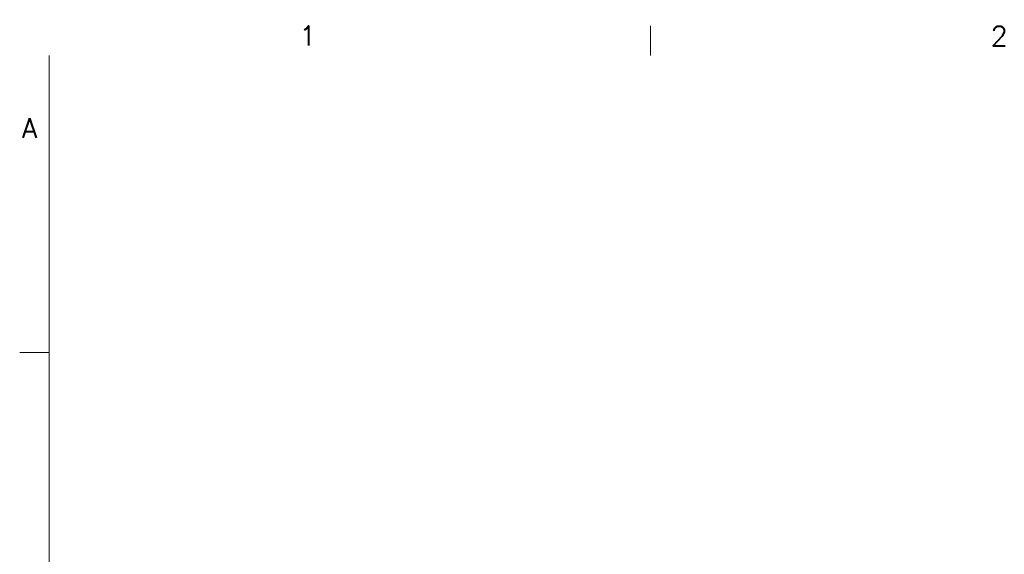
# Model space of a CAD drawing. Header units: inches. Extents: x 3 to 388, y 9 to 244.
# Tile 29 of 53: x 6 to 98, y 192 to 242. Entities that reach past the tile are written whole.
import ezdxf

# ---------------------------------------------------------------- set-up
doc = ezdxf.new("R2010")
doc.units = ezdxf.units.IN
doc.header["$LTSCALE"] = 23
doc.header["$MEASUREMENT"] = 0
doc.layers.get('0').update_dxf_attribs({"lineweight": 0})
doc.layers.add('Border (ANSI)', color=7, linetype='Continuous', lineweight=5)
doc.styles.add('Note Text (ANSI)', font='RomanS.shx')

# ---------------------------------------------------------------- blocks, each defined once
blk = doc.blocks.new('Borders Default Border')
at = {"layer": 'Border (ANSI)'}
for p, q in [((2.8333, 10.38), (2.8333, 10.5)), ((0.38, 9.1667), (0.26, 9.1667))]:
    blk.add_line(p, q, dxfattribs=at)
at = {"layer": 'Border (ANSI)', "flags": 128}
blk.add_lwpolyline([(0.38, 0.62), (0.38, 10.38)], dxfattribs=at)
at = {"layer": 'Border (ANSI)', "char_height": 0.08, "attachment_point": 7, "style": 'Note Text (ANSI)'}
for s, insert in [('1', (1.401, 10.42)), ('2', (4.2213, 10.4192)), ('A', (0.2688, 10.0431))]:
    blk.add_mtext(s, dxfattribs=dict(at, insert=insert))

msp = doc.modelspace()

# ---------------------------------------------------------------- block references
at = {"xscale": 23, "yscale": 23, "zscale": 23}
msp.add_blockref('Borders Default Border', (0, 0), dxfattribs=at)

doc.saveas('drawing.dxf')
